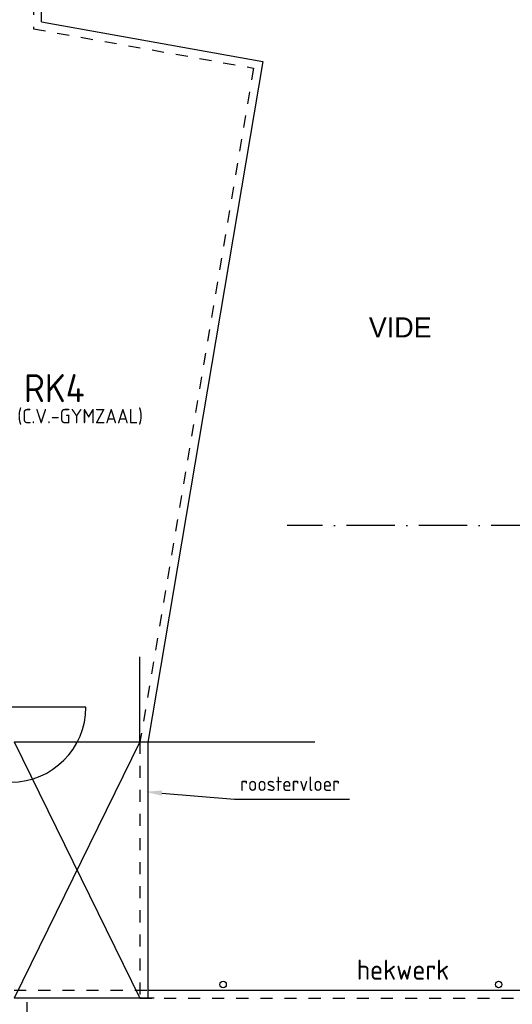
# Model space of a CAD drawing. Header units: millimetres. Extents: x -6587 to 112885, y 244 to 84344.
# Tile 16 of 50: x 33943 to 40075, y 44743 to 57005. Entities that reach past the tile are written whole.
import ezdxf
from ezdxf.enums import TextEntityAlignment as Align

# ---------------------------------------------------------------- set-up
doc = ezdxf.new("R2010")
doc.units = ezdxf.units.MM
doc.header["$LTSCALE"] = 100
doc.linetypes.add('DASHDOT', pattern=[9, 6, -1.5, 0, -1.5])
doc.linetypes.add('DASHED', pattern=[3, 1.5, -1.5])
doc.layers.get('0').update_dxf_attribs({"linetype": 'CONTINUOUS'})
for name, color, linetype in [('AL$1----_ALGEMEEN', 7, 'CONTINUOUS'), ('AL$1----_MAATVOERING', 7, 'CONTINUOUS'), ('AL$1----_TEKST', 7, 'CONTINUOUS'), ('AL$7----_STRAMIEN', 1, 'DASHDOT'), ('AL23----_VLOEREN', 4, 'CONTINUOUS'), ('AL28----_KONSTRUKTIE', 3, 'CONTINUOUS'), ('AL32----_DRAAIR', 7, 'CONTINUOUS'), ('AL34----_BALUSTRADES', 4, 'DASHED'), ('BOUW', 8, 'CONTINUOUS'), ('EB63105-_ATTRIB', 2, 'CONTINUOUS'), ('EB63109-_ATTRIB', 2, 'CONTINUOUS'), ('EL63105-_LICHT-KAST', 3, 'CONTINUOUS'), ('EL63109-_LICHT-ASP400V', 3, 'CONTINUOUS')]:
    doc.layers.add(name, color=color, linetype=linetype)
doc.styles.add('1_8', font='iso', dxfattribs={"width": 0.7, "height": 1.8})
doc.styles.add('3_5', font='iso', dxfattribs={"height": 3.5})
doc.styles.add('BURO-025', font='BUROFONT.shx', dxfattribs={"height": 250})
doc.styles.get("Standard").update_dxf_attribs({"font": 'iso.shx'})

# ---------------------------------------------------------------- blocks, each defined once
blk = doc.blocks.new('ES2X2')
for p, q in [((-0.45, 1.4), (-0.45, 2.6)), ((-0.15, 1.27), (-0.15, 2.73)), ((0.15, 1.27), (0.15, 2.73)), ((0.45, 1.4), (0.45, 2.6)), ((0, 1.25), (0, -3))]:
    blk.add_line(p, q)
at = {"color": 1}
for p, q in [((-0.72, -0.21), (-0.72, 0.11)), ((-0.64, -0.25), (-0.64, 0.15)), ((-0.6, 1.15), (-0.6, 0.35)), ((-0.6, 0.75), (0.6, 0.15)), ((-0.56, -0.25), (-0.56, 0.15)), ((-0.48, -0.21), (-0.48, 0.11)), ((-0.6, -0.05), (0.6, -0.65)), ((-0.6, -0.85), (0.6, -1.45)), ((-0.6, -1.25), (0.6, -1.85)), ((-0.6, -1.65), (0.6, -2.25))]:
    blk.add_line(p, q, dxfattribs=at)
blk.add_circle((0, 2), 0.75)
blk.add_circle((-0.6, -0.05), 0.2, dxfattribs=at)
at = {"style": '1_8'}
for tag, flags, p in [('VERMOGEN', 9, (-2.5, 4.5)), ('GROEP', 8, (0, 4.5)), ('SCHAK', 8, (2.5, 4.5)), ('KAST', 9, (7, 4.5)), ('DOEL', 8, (-2.5, 1))]:
    blk.add_attdef(tag, text='', height=1.8, rotation=90, dxfattribs=dict(at, flags=flags)).set_placement(p, align=Align.MIDDLE_LEFT)
at = {"style": '1_8', "flags": 8}
blk.add_attdef('TAL', text='', height=1.8, rotation=90, dxfattribs=at).set_placement((2.5, 4.5), align=Align.MIDDLE_CENTER)
at = {"style": '1_8', "flags": 9}
blk.add_attdef('M_CODE', text='', height=1.8, dxfattribs=at).set_placement((0, 0), align=Align.MIDDLE_CENTER)
blk = doc.blocks.new('ES111263')
for p, q in [((-5, -2), (5, 2)), ((5, -2), (-5, 2))]:
    blk.add_line(p, q)
blk.add_lwpolyline([(5, -2), (-5, -2), (-5, 2), (5, 2)], close=True)
for tag, height, style, flags, p in [('GROEPI', 1.8, '1_8', 9, (0, 9.5)), ('GROEP', 1.8, '1_8', 8, (0, 7.5)), ('CODE', 3.5, '3_5', 8, (0, 4.5)), ('M_CODE', 1.8, '1_8', 9, (0, 0)), ('KAST', 1.8, '1_8', 9, (0, -3.5)), ('VERMOGEN', 1.8, '1_8', 9, (0, -5.5)), ('DOEL', 1.8, '1_8', 9, (0, -7.5)), ('VERMOGENI', 1.8, '1_8', 9, (0, -9.5)), ('DOELI', 1.8, '1_8', 9, (0, -11.5))]:
    blk.add_attdef(tag, text='', height=height, dxfattribs=dict(style=style, flags=flags)).set_placement(p, align=Align.MIDDLE_CENTER)
at = {"style": '1_8', "flags": 9}
blk.add_attdef('RUIMTE', text='', height=1.8, dxfattribs=at).set_placement((0, -9.5), align=Align.MIDDLE)

msp = doc.modelspace()

# ---------------------------------------------------------------- linework, layer by layer
at = {"layer": 'AL$1----_ALGEMEEN', "color": 8, "linetype": 'DASHED'}
msp.add_line((33874.8, 44917.5), (35616.7, 44917.5), dxfattribs=at)
at = {"layer": 'AL$1----_MAATVOERING', "color": 8}
for p, q in [((35439.6, 48013.4), (35439.6, 49070.5)), ((35439.6, 48013.4), (37615.5, 48013.4)), ((35711.6, 47373), (36614.9, 47299.3)), ((36614.9, 47299.3), (38047.4, 47299.3))]:
    msp.add_line(p, q, dxfattribs=at)
msp.add_solid([(35708.8, 47339.8), (35512.2, 47389.3), (35714.3, 47406.2)], dxfattribs=at)
at = {"layer": 'AL$7----_STRAMIEN', "color": 1}
msp.add_line((98018.3, 50705), (37273.1, 50705), dxfattribs=at)
at = {"layer": 'AL23----_VLOEREN', "color": 8}
for p, q in [((34214.8, 56976.4), (34214.8, 57815)), ((34214.8, 56976.4), (36967.7, 56484.6)), ((36967.7, 56484.6), (35539.6, 48005)), ((35439.6, 48013.5), (33874.8, 44817.5)), ((33874.8, 48013.5), (35439.6, 44817.5)), ((33874.8, 48013.5), (35439.6, 48013.4)), ((35539.6, 48005), (35539.6, 44917.5)), ((35539.6, 48005), (35539.6, 44817.5)), ((35539.6, 44917.5), (44604.4, 44917.5)), ((35616.7, 44817.5), (33874.8, 44817.5))]:
    msp.add_line(p, q, dxfattribs=at)
at = {"layer": 'AL28----_KONSTRUKTIE', "color": 8}
for centre in [(36474.8, 44989.6), (39905, 44989.6)]:
    msp.add_circle(centre, 40, dxfattribs=at)
at = {"layer": 'AL32----_DRAAIR', "color": 8}
msp.add_lwpolyline([(34767.8, 48443.7), (33833.8, 48443.7)], dxfattribs=at)
msp.add_arc((33833.8, 48443.7), 934, 270, 0, dxfattribs=at)
at = {"layer": 'AL34----_BALUSTRADES', "color": 8}
for p, q in [((34114.8, 57815), (34114.8, 56891.8)), ((34114.8, 56891.8), (36852.5, 56402.6)), ((36852.5, 56402.6), (35439.6, 48013.4)), ((35439.6, 48013.4), (35439.6, 44817.5)), ((35616.7, 44817.5), (34004.8, 44817.5)), ((34034.8, 42517.5), (34034.8, 44817.5)), ((35439.6, 44817.5), (44658.7, 44817.5))]:
    msp.add_line(p, q, dxfattribs=at)

# ---------------------------------------------------------------- block references
at = {"layer": 'EL63105-_LICHT-KAST'}
ref = msp.add_blockref('ES111263', (33565.2, 52425.2), dxfattribs=dict(at, xscale=100, yscale=100, zscale=100, rotation=90))
ref.add_attrib('CODE', 'RK4', dxfattribs={"layer": 'EB63105-_ATTRIB', "color": 3, "height": 350, "style": '3_5', "flags": 8}).set_placement((34373.9, 52416.1), align=Align.MIDDLE_CENTER)
at = {"layer": 'EL63109-_LICHT-ASP400V'}
ref = msp.add_blockref('ES2X2', (33446.3, 52476.4, 1050), dxfattribs=dict(at, xscale=100, yscale=100, zscale=100, rotation=90))
ref.add_attrib('DOEL', '(C.V.-GYMZAAL)', dxfattribs={"layer": 'EB63109-_ATTRIB', "color": 1, "height": 180, "style": '1_8', "flags": 8}).set_placement((35476.8, 52068.2, 1050), align=Align.MIDDLE_RIGHT)
ref.add_attrib('GROEP', 'HVK01-9', dxfattribs={"layer": 'EB63109-_ATTRIB', "color": 1, "height": 180, "rotation": 90, "style": '1_8', "flags": 8}).set_placement((32960.5, 52973.3, 1050), align=Align.MIDDLE_RIGHT)

# ---------------------------------------------------------------- texts
at = {"layer": 'AL$1----_TEKST', "color": 8}
msp.add_text('hekwerk', height=250, dxfattribs=at).set_placement((38139, 45048.9))
at = {"layer": 'BOUW', "style": 'BURO-025'}
msp.add_text('VIDE', height=250, dxfattribs=at).set_placement((38289.7, 53048.2))
at = {"layer": 'BOUW', "color": 8}
msp.add_text('roostervloer', height=180, dxfattribs=at).set_placement((36687.9, 47399.3))

doc.saveas('drawing.dxf')
